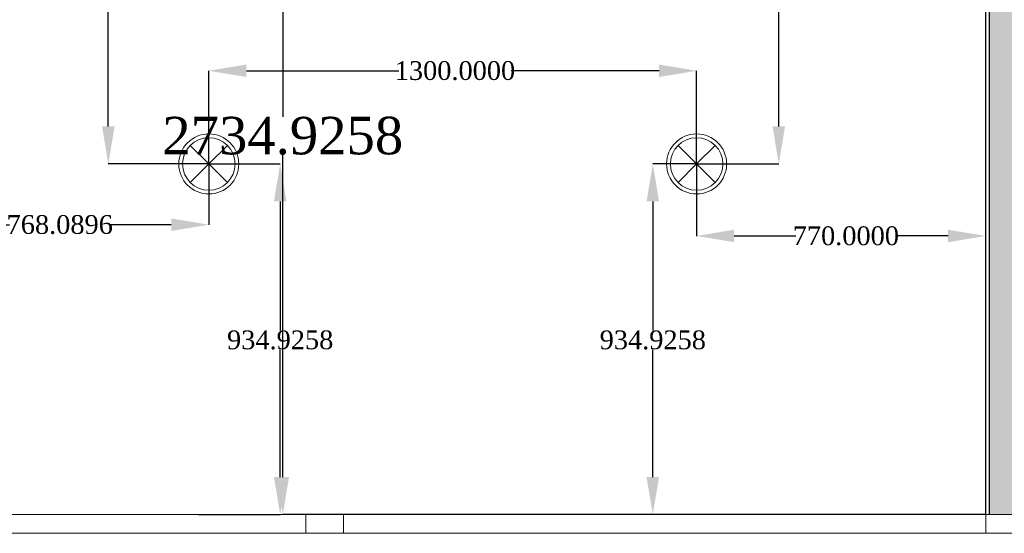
# Model space of a CAD drawing. Header units: millimetres. Extents: x 0 to 88385, y 0 to 41127.
# Tile 44 of 244: x 55544 to 58168, y 12903 to 14273. Entities that reach past the tile are written whole.
import ezdxf

# ---------------------------------------------------------------- set-up
doc = ezdxf.new("R2010")
doc.units = ezdxf.units.MM
doc.header["$MEASUREMENT"] = 0
for name, color, linetype in [('- განათება', 7, 'Continuous'), ('- საშტეფცელო როზეტები', 7, 'Continuous'), ('New_Structural - Bearing', 7, 'Continuous'), ('Structural - Bearing', 7, 'Continuous')]:
    doc.layers.add(name, color=color, linetype=linetype)
for name, color, linetype, lineweight in [('Archicad Windows_Pen_No__1', 7, 'Continuous', 13), ('New_Structural - Bearing_Pen_No__1', 7, 'Continuous', 13), ('Structural - Bearing_Pen_No__1', 7, 'Continuous', 13)]:
    doc.layers.add(name, color=color, linetype=linetype, lineweight=lineweight)
for name, color, linetype, lineweight, true_color in [('New_Interior - Lamp_Pen_No__77', 7, 'Continuous', 20, 0xffeb28), ('New_Structural - Bearing_Pen_No__5', 7, 'Continuous', 25, 0x40a5ff), ('New_Structural - Bearing_Pen_No__57', 7, 'Continuous', 25, 0xdcd214)]:
    doc.layers.add(name, color=color, linetype=linetype, lineweight=lineweight, true_color=true_color)
doc.styles.get("Standard").update_dxf_attribs({"font": 'sylfaen.ttf'})
doc.dimstyles.get("Standard").update_dxf_attribs({"dimtxt": 0.18, "dimasz": 0.18, "dimexe": 0.18, "dimexo": 0.0625, "dimgap": 0.09, "dimtad": 0, "dimtih": 1, "dimtoh": 1, "dimdec": 4, "dimzin": 0, "dimdsep": 46, "dimtxsty": 'Standard', "dimcen": 0.09, "dimadec": 0, "dimazin": 0, "dimtfac": 1, "dimtdec": 4, "dimtofl": 0, "dimtmove": 0, "dimatfit": 3, "dimfxl": 1, "dimtolj": 1, "dimtzin": 0, "dimarcsym": 0})

# ---------------------------------------------------------------- blocks, each defined once
blk = doc.blocks.new('Slab_1', base_point=(2744.3, 12903.1))
at = {"layer": 'Structural - Bearing_Pen_No__1', "color": 7, "linetype": 'Continuous', "lineweight": 13, "flags": 128}
blk.add_lwpolyline([(2744.3, 12903.1), (2744.3, 39238), (-9233.8, 39238), (-16833.8, 39238), (-23183.8, 39238), (-23183.8, 32838), (-47183.8, 32838), (-47183.8, 12903.1)], close=True, dxfattribs=at)
blk = doc.blocks.new('Horizontal Multi-Sash Window_8')
at = {"layer": 'Archicad Windows_Pen_No__1', "color": 7, "linetype": 'Continuous', "lineweight": 13}
for p, q in [((-9062.6, 0), (9062.6, 0)), ((0, 0), (50, 0)), ((50, 0), (50, -50)), ((50, 0), (1762.5, 0)), ((1762.5, -50), (1762.5, 0)), ((1762.5, 0), (1812.5, 0)), ((1812.5, 0), (1862.5, 0)), ((1862.5, 0), (1862.5, -50)), ((1862.5, 0), (3575, 0)), ((-9062.6, -50), (9062.6, -50)), ((50, -50), (0, -50)), ((1762.5, -50), (50, -50)), ((1812.5, -50), (1762.5, -50)), ((1862.5, -50), (1812.5, -50)), ((3575, -50), (1862.5, -50))]:
    blk.add_line(p, q, dxfattribs=at)
blk = doc.blocks.new('Wall_7', base_point=(2744.3, 12903.1))
at = {"layer": 'Archicad Windows_Pen_No__1', "color": 7, "linetype": 'Continuous', "lineweight": 13, "xscale": -1, "zscale": 1000}
blk.add_blockref('Horizontal Multi-Sash Window_8', (-26071.2, 12953.1), dxfattribs=at)
blk = doc.blocks.new('Wall_57', base_point=(-26122.4, 12903.1))
at = {"layer": 'New_Structural - Bearing_Pen_No__57', "linetype": 'Continuous', "lineweight": 25, "true_color": 0xdcd214}
blk.add_hatch(color=52, dxfattribs=at).paths.add_polyline_path([(-26112.4, 21746.1), (-26112.4, 12953.1), (-26032.4, 12953.1), (-26032.4, 21746.1)])
at = {"layer": 'New_Structural - Bearing_Pen_No__1', "color": 7, "linetype": 'Continuous', "lineweight": 13, "flags": 128}
for points in [[(-26122.4, 12953.1), (-26112.4, 12953.1)], [(-26112.4, 12953.1), (-26032.4, 12953.1)]]:
    blk.add_lwpolyline(points, dxfattribs=at)
at = {"layer": 'New_Structural - Bearing_Pen_No__5', "color": 161, "linetype": 'Continuous', "lineweight": 25, "true_color": 0x40a5ff}
blk.add_line((-26112.4, 21746.1), (-26112.4, 12953.1), dxfattribs=at)
at = {"layer": 'New_Structural - Bearing_Pen_No__5', "color": 161, "linetype": 'Continuous', "lineweight": 25, "true_color": 0x40a5ff, "flags": 128}
blk.add_lwpolyline([(-26122.4, 20788), (-26122.4, 12953.1)], dxfattribs=at)
blk = doc.blocks.new('Recessed Spot')
at = {"layer": 'New_Interior - Lamp_Pen_No__77', "color": 2, "linetype": 'Continuous', "lineweight": 20, "true_color": 0xffeb28}
for q in [(-49.5, 49.5), (49.5, 49.5), (-49.5, -49.5), (49.5, -49.5)]:
    blk.add_line((0, 0), q, dxfattribs=at)
at = {"layer": 'New_Interior - Lamp_Pen_No__77', "color": 2, "linetype": 'Continuous', "lineweight": 20, "true_color": 0xffeb28, "flags": 128}
blk.add_lwpolyline([(80, 0, 1), (-80, 0, 1)], format="xyb", close=True, dxfattribs=at)
at = {"layer": 'New_Interior - Lamp_Pen_No__77', "color": 2, "linetype": 'Continuous', "lineweight": 20, "true_color": 0xffeb28}
blk.add_circle((0, 0), 70, dxfattribs=at)
blk = doc.blocks.new('*D874')
at = {"layer": '- განათება', "color": 0, "lineweight": -2, "transparency": 16777216}
for p, q in [((57347.8, 13888), (57231, 13888)), ((57231.1, 13788), (57231.1, 13444.1)), ((57231.1, 13053.1), (57231.1, 13392.7)), ((57354.8, 12953.1), (57231, 12953.1))]:
    blk.add_line(p, q, dxfattribs=at)
at = {"layer": '- განათება', "color": 0, "transparency": 16777216}
for points in [[(57214.5, 13788), (57247.8, 13788), (57231.1, 13888)], [(57214.5, 13053.1), (57247.8, 13053.1), (57231.1, 12953.1)]]:
    blk.add_solid(points, dxfattribs=at)
at = {"layer": 'Defpoints', "color": 0, "transparency": 16777216}
for p in [(57231.1, 13888), (57347.9, 13888), (57354.9, 12953.1)]:
    blk.add_point(p, dxfattribs=at)
at = {"layer": '- განათება', "color": 0, "transparency": 16777216, "insert": (57231.1, 13418.4), "char_height": 50, "attachment_point": 5}
blk.add_mtext('\\A1;{\\fSylfaen|b0|i0|c0|p18;934.9258}', dxfattribs=at)
blk = doc.blocks.new('*D875')
at = {"layer": '- განათება', "color": 0, "lineweight": -2, "transparency": 16777216}
for p, q in [((57347.9, 13887.9), (57347.9, 13695.8)), ((58117.9, 13895.9), (58117.9, 13695.8)), ((57447.9, 13696), (57611.9, 13696)), ((58017.9, 13696), (57879.3, 13696))]:
    blk.add_line(p, q, dxfattribs=at)
at = {"layer": '- განათება', "color": 0, "transparency": 16777216}
for points in [[(57447.9, 13712.7), (57447.9, 13679.3), (57347.9, 13696)], [(58017.9, 13712.7), (58017.9, 13679.3), (58117.9, 13696)]]:
    blk.add_solid(points, dxfattribs=at)
at = {"layer": 'Defpoints', "color": 0, "transparency": 16777216}
for p in [(57347.9, 13888), (58117.9, 13896), (57347.9, 13696)]:
    blk.add_point(p, dxfattribs=at)
at = {"layer": '- განათება', "color": 0, "transparency": 16777216, "insert": (57745.6, 13696), "char_height": 50, "attachment_point": 5}
blk.add_mtext('\\A1;{\\fSylfaen|b0|i0|c0|p18;770.0000}', dxfattribs=at)
blk = doc.blocks.new('*D876')
at = {"layer": '- განათება', "color": 0, "lineweight": -2, "transparency": 16777216}
for p, q in [((56047.9, 13887.9), (56047.9, 13725.8)), ((55279.8, 13859.7), (55279.8, 13725.8)), ((55379.8, 13726), (55516.6, 13726)), ((55947.9, 13726), (55784.6, 13726))]:
    blk.add_line(p, q, dxfattribs=at)
at = {"layer": '- განათება', "color": 0, "transparency": 16777216}
for points in [[(55379.8, 13742.7), (55379.8, 13709.3), (55279.8, 13726)], [(55947.9, 13742.7), (55947.9, 13709.3), (56047.9, 13726)]]:
    blk.add_solid(points, dxfattribs=at)
at = {"layer": 'Defpoints', "color": 0, "transparency": 16777216}
for p in [(56047.9, 13888), (55279.8, 13859.7), (56047.9, 13726)]:
    blk.add_point(p, dxfattribs=at)
at = {"layer": '- განათება', "color": 0, "transparency": 16777216, "insert": (55650.6, 13726), "char_height": 50, "attachment_point": 5}
blk.add_mtext('\\A1;{\\fSylfaen|b0|i0|c0|p18;768.0896}', dxfattribs=at)
blk = doc.blocks.new('*D877')
at = {"layer": '- განათება', "color": 0, "lineweight": -2, "transparency": 16777216}
for p, q in [((56047.9, 13888), (56238.3, 13888)), ((56238.1, 13788), (56238.1, 13444.1)), ((56238.1, 13053.1), (56238.1, 13392.7)), ((56019.4, 12953.1), (56238.3, 12953.1))]:
    blk.add_line(p, q, dxfattribs=at)
at = {"layer": '- განათება', "color": 0, "transparency": 16777216}
for points in [[(56221.5, 13788), (56254.8, 13788), (56238.1, 13888)], [(56221.5, 13053.1), (56254.8, 13053.1), (56238.1, 12953.1)]]:
    blk.add_solid(points, dxfattribs=at)
at = {"layer": 'Defpoints', "color": 0, "transparency": 16777216}
for p in [(56047.9, 13888), (56238.1, 13888), (56019.4, 12953.1)]:
    blk.add_point(p, dxfattribs=at)
at = {"layer": '- განათება', "color": 0, "transparency": 16777216, "insert": (56238.1, 13418.4), "char_height": 50, "attachment_point": 5}
blk.add_mtext('\\A1;{\\fSylfaen|b0|i0|c0|p18;934.9258}', dxfattribs=at)
blk = doc.blocks.new('*D878')
at = {"layer": '- განათება', "color": 0, "lineweight": -2, "transparency": 16777216}
for p, q in [((56047.9, 13888), (56047.9, 14136.7)), ((56147.9, 14136.5), (56554.2, 14136.5)), ((57247.9, 14136.5), (56853.5, 14136.5)), ((57347.9, 13888), (57347.9, 14136.7))]:
    blk.add_line(p, q, dxfattribs=at)
at = {"layer": '- განათება', "color": 0, "transparency": 16777216}
for points in [[(56147.9, 14153.2), (56147.9, 14119.8), (56047.9, 14136.5)], [(57247.9, 14153.2), (57247.9, 14119.8), (57347.9, 14136.5)]]:
    blk.add_solid(points, dxfattribs=at)
at = {"layer": 'Defpoints', "color": 0, "transparency": 16777216}
for p in [(56047.9, 14136.5), (56047.9, 13888), (57347.9, 13888)]:
    blk.add_point(p, dxfattribs=at)
at = {"layer": '- განათება', "color": 0, "transparency": 16777216, "insert": (56703.9, 14136.5), "char_height": 50, "attachment_point": 5}
blk.add_mtext('\\A1;{\\fSylfaen|b0|i0|c0|p18;1300.0000}', dxfattribs=at)
blk = doc.blocks.new('*D879')
at = {"layer": '- განათება', "color": 0, "lineweight": -2, "transparency": 16777216}
for p, q in [((57347.9, 15388), (57567, 15388)), ((57566.9, 15288), (57566.9, 14806.1)), ((57566.9, 13988), (57566.9, 14754.8)), ((57347.9, 13888), (57567, 13888))]:
    blk.add_line(p, q, dxfattribs=at)
at = {"layer": '- განათება', "color": 0, "transparency": 16777216}
for points in [[(57550.2, 15288), (57583.5, 15288), (57566.9, 15388)], [(57550.2, 13988), (57583.5, 13988), (57566.9, 13888)]]:
    blk.add_solid(points, dxfattribs=at)
at = {"layer": 'Defpoints', "color": 0, "transparency": 16777216}
for p in [(57347.9, 15388), (57347.9, 13888), (57566.9, 13888)]:
    blk.add_point(p, dxfattribs=at)
at = {"layer": '- განათება', "color": 0, "transparency": 16777216, "insert": (57566.9, 14780.4), "char_height": 50, "attachment_point": 5}
blk.add_mtext('\\A1;{\\fSylfaen|b0|i0|c0|p18;1500.0000}', dxfattribs=at)
blk = doc.blocks.new('*D880')
at = {"layer": '- განათება', "color": 0, "lineweight": -2, "transparency": 16777216}
for p, q in [((56047.8, 15388), (55780, 15388)), ((55780.1, 15288), (55780.1, 14806.1)), ((55780.1, 13988), (55780.1, 14754.8)), ((56047.8, 13888), (55780, 13888))]:
    blk.add_line(p, q, dxfattribs=at)
at = {"layer": '- განათება', "color": 0, "transparency": 16777216}
for points in [[(55763.5, 15288), (55796.8, 15288), (55780.1, 15388)], [(55763.5, 13988), (55796.8, 13988), (55780.1, 13888)]]:
    blk.add_solid(points, dxfattribs=at)
at = {"layer": 'Defpoints', "color": 0, "transparency": 16777216}
for p in [(56047.9, 15388), (55780.1, 13888), (56047.9, 13888)]:
    blk.add_point(p, dxfattribs=at)
at = {"layer": '- განათება', "color": 0, "transparency": 16777216, "insert": (55780.1, 14780.4), "char_height": 50, "attachment_point": 5}
blk.add_mtext('\\A1;{\\fSylfaen|b0|i0|c0|p18;1500.0000}', dxfattribs=at)
blk = doc.blocks.new('*D1367')
at = {"layer": '- საშტეფცელო როზეტები', "color": 0, "lineweight": -2, "transparency": 16777216}
for p, q in [((58117.8, 15688), (56244.9, 15688)), ((56245, 15588), (56245, 14013.8)), ((56245, 13053.1), (56245, 13911.3)), ((58117.8, 12953.1), (56244.9, 12953.1))]:
    blk.add_line(p, q, dxfattribs=at)
at = {"layer": '- საშტეფცელო როზეტები', "color": 0, "transparency": 16777216}
for points in [[(56228.4, 15588), (56261.7, 15588), (56245, 15688)], [(56228.4, 13053.1), (56261.7, 13053.1), (56245, 12953.1)]]:
    blk.add_solid(points, dxfattribs=at)
at = {"layer": 'Defpoints', "color": 0, "transparency": 16777216}
for p in [(56245, 15688), (58117.9, 15688), (58117.9, 12953.1)]:
    blk.add_point(p, dxfattribs=at)
at = {"layer": '- საშტეფცელო როზეტები', "color": 0, "transparency": 16777216, "insert": (56245, 13962.6), "char_height": 100, "attachment_point": 5}
blk.add_mtext('\\A1;{\\fSylfaen|b0|i0|c0|p18;2734.9258}', dxfattribs=at)

msp = doc.modelspace()

# ---------------------------------------------------------------- block references
at = {"layer": '- განათება', "color": 2, "linetype": 'Continuous', "lineweight": 20, "true_color": 0xffeb28, "zscale": 1000}
for p in [(56047.86763, 13887.98097), (57347.86763, 13887.98097)]:
    msp.add_blockref('Recessed Spot', p, dxfattribs=at)
at = {"layer": 'New_Structural - Bearing', "color": 7, "lineweight": 35}
msp.add_blockref('Wall_57', (58117.86763, 12903.05519), dxfattribs=at)
at = {"layer": 'Structural - Bearing', "color": 7, "linetype": 'Continuous', "lineweight": 13}
msp.add_blockref('Slab_1', (86984.57817, 12903.05519), dxfattribs=at)
at = {"layer": 'Structural - Bearing', "color": 7, "lineweight": 35}
msp.add_blockref('Wall_7', (86984.57817, 12903.05519), dxfattribs=at)

# ---------------------------------------------------------------- dimensions: what is measured, and where the dimension line sits
at = {"layer": '- განათება', "color": 1}
for base, p1, p2, angle, picture, middle in [((55780.13267, 13887.98097), (56047.86763, 15387.98097), (56047.86763, 13887.98097), 270, '*D880', (55780.13267, 14780.41604)), ((57566.86173, 13887.98097), (57347.86763, 15387.98097), (57347.86763, 13887.98097), 270, '*D879', (57566.86173, 14780.41604)), ((56047.86763, 14136.5), (57347.86763, 13887.98097), (56047.86763, 13887.98097), 180, '*D878', (56703.86173, 14136.5)), ((56238.13267, 13887.98097), (56019.36613, 12953.05519), (56047.86763, 13887.98097), 90, '*D877', (56238.13267, 13418.41813)), ((57231.13267, 13887.98097), (57354.86173, 12953.05519), (57347.86763, 13887.98097), 90, '*D874', (57231.13267, 13418.41813)), ((57347.86763, 13696), (58117.86763, 13896), (57347.86763, 13887.98097), 180, '*D875', (57745.63267, 13696))]:
    dim = msp.add_linear_dim(base=base, p1=p1, p2=p2, angle=angle, text='{\\fSylfaen|b0|i0|c0|p18;<>}', dimstyle='Standard', override={"dimtxt": 50, "dimasz": 100}, dxfattribs=at)
    dim.commit()
    dim.dimension.update_dxf_attribs({"geometry": picture, "text_midpoint": middle, "dimtype": 160})
dim = msp.add_linear_dim(base=(56047.867633, 13726), p1=(55279.778077, 13859.739204), p2=(56047.867633, 13887.98097), text='{\\fSylfaen|b0|i0|c0|p18;<>}', dimstyle='Standard', override={"dimtxt": 50, "dimasz": 100}, dxfattribs=at)
dim.commit()
dim.dimension.update_dxf_attribs({"geometry": '*D876', "text_midpoint": (55650.632667, 13726), "dimtype": 160})
at = {"layer": '- საშტეფცელო როზეტები', "color": 1}
dim = msp.add_linear_dim(base=(56245.04407, 15687.98097), p1=(58117.86763, 12953.05519), p2=(58117.86763, 15687.98097), angle=90, text='{\\fSylfaen|b0|i0|c0|p18;<>}', dimstyle='Standard', override={"dimtxt": 100, "dimasz": 100}, dxfattribs=at)
dim.commit()
dim.dimension.update_dxf_attribs({"geometry": '*D1367', "text_midpoint": (56245.04407, 13962.57422), "dimtype": 160})

doc.saveas('drawing.dxf')
